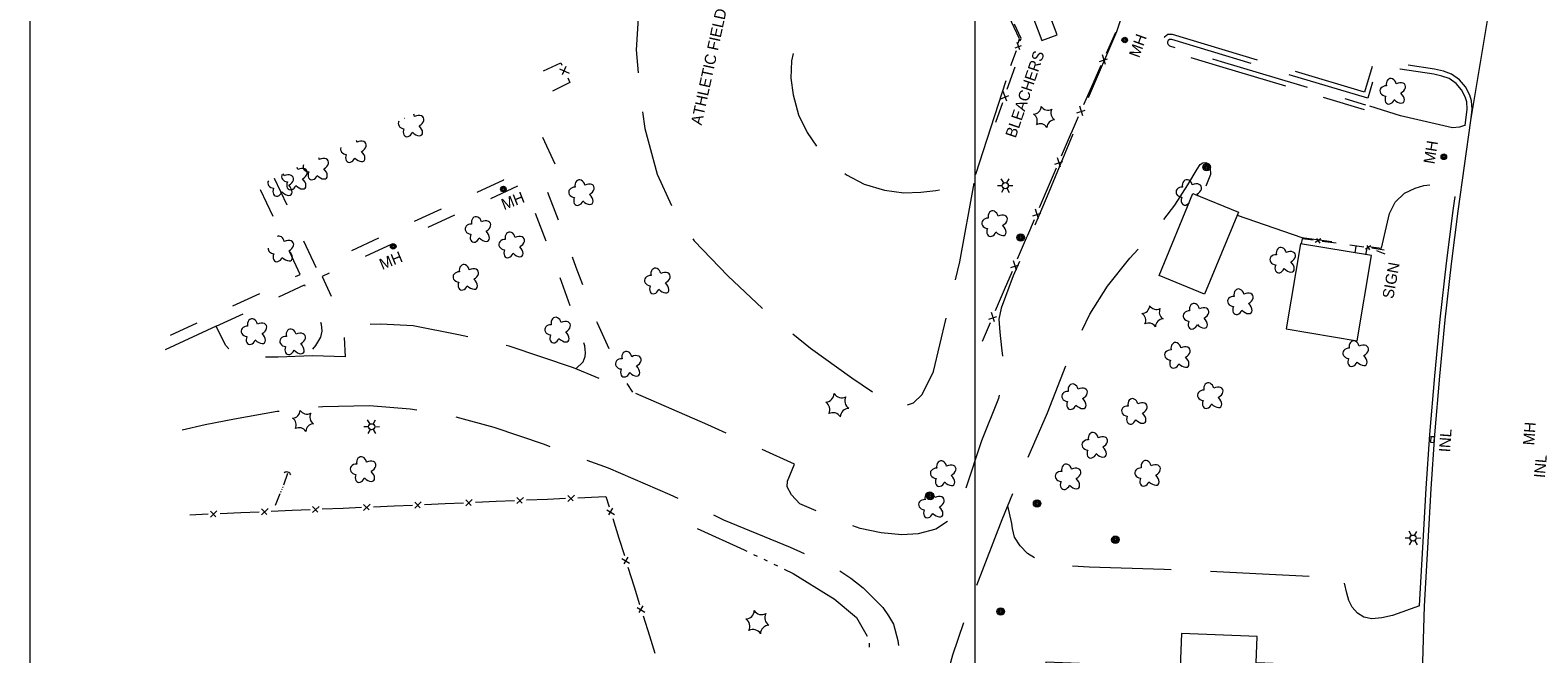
# Model space of a CAD drawing. Header units: feet. Extents: x 187981 to 190000, y 254469 to 257019.
# Tile 2 of 12: x 188500 to 189298, y 255035 to 255365. Entities that reach past the tile are written whole.
import ezdxf
from ezdxf.enums import TextEntityAlignment as Align

# ---------------------------------------------------------------- set-up
doc = ezdxf.new("R2010")
doc.units = ezdxf.units.FT
doc.header["$MEASUREMENT"] = 0
for name, pattern in [('DGN Style 3', [73.093715, 52.209797, -20.883919]), ('DGN Style 5', [36.546858, 15.662939, -20.883919]), ('DGN Style 6', [99.303033, 0.05221, -20.883919, 36.546858, -20.883919, 0.05221, -20.883919])]:
    doc.linetypes.add(name, pattern=pattern)
for name, color, linetype, lineweight in [('E_BMGRD', 73, 'Egr', 0), ('E_DRN_Grate', 151, 'Continuous', 0), ('E_DWY', 73, 'DGN Style 3', 0), ('E_LAND_Vegetation', 21, 'Continuous', 0), ('E_MAP_GridLines', 251, 'Continuous', 0), ('E_MISCPROP', 40, 'Continuous', 0), ('E_MISCPROP_HvyLine', 54, 'Continuous', 13), ('E_MISCPROP_Railing', 40, 'Continuous', 0), ('E_PATH_Sidewalk', 73, 'DGN Style 5', 0), ('E_RDWY', 40, 'Continuous', 13), ('E_WTR', 251, 'DGN Style 6', 0)]:
    doc.layers.add(name, color=color, linetype=linetype, lineweight=lineweight)
doc.styles.add('Style-IGR_FONT_0', font='IGR_FONT_0.shx')
doc.linetypes.add('Egr', pattern='A,0.1,[13,dgnlstyle-ewdotudls.shx,S=0.0004,R=0,X=0,Y=0],0.1', length=0.2)

# ---------------------------------------------------------------- blocks, each defined once
blk = doc.blocks.new('ATHFLD')
at = {"layer": 'E_BMGRD', "color": 51, "linetype": 'Continuous', "lineweight": 0, "style": 'Style-IGR_FONT_0'}
blk.add_text('ATHLETIC FIELD', height=1.8, rotation=0.0002, dxfattribs=at).set_placement((0.09, 0.87), align=Align.TOP_CENTER)
blk = doc.blocks.new('INL_1')
at = {"layer": 'E_MISCPROP_Railing', "color": 40, "linetype": 'Continuous', "lineweight": 0, "style": 'Style-IGR_FONT_0'}
blk.add_text('INL', height=1.8, rotation=359.9999, dxfattribs=at).set_placement((-1.75, -0.89))
blk = doc.blocks.new('INLT')
at = {"layer": 'E_MISCPROP_Railing', "color": 40, "linetype": 'Continuous', "lineweight": 0, "flags": 128}
blk.add_lwpolyline([(0.9, -0.6), (0.9, 0), (0, 0), (0, -0.6), (0.9, -0.6)], dxfattribs=at)
blk = doc.blocks.new('INL_11')
at = {"layer": 'E_MISCPROP_Railing', "color": 40, "linetype": 'Continuous', "lineweight": 0, "style": 'Style-IGR_FONT_0'}
blk.add_text('INL', height=1.8, rotation=359.9999, dxfattribs=at).set_placement((-1.75, -0.89))
blk = doc.blocks.new('MHT_6')
at = {"layer": 'E_DRN_Grate', "color": 20, "linetype": 'Continuous', "lineweight": 0, "style": 'Style-IGR_FONT_0'}
blk.add_text('MH', height=1.8, rotation=0, dxfattribs=at).set_placement((-1.68, -0.92))
blk = doc.blocks.new('MHO_9')
at = {"layer": 'E_DRN_Grate', "color": 20, "linetype": 'Continuous', "lineweight": 0}
for centre, radius in [((0.01, 0.01), 0.45), ((0.01, 0.01), 0.365), ((0, 0.01), 0.29), ((0, 0), 0.182)]:
    blk.add_circle(centre, radius, dxfattribs=at)
blk = doc.blocks.new('MHT_10')
at = {"layer": 'E_DRN_Grate', "color": 20, "linetype": 'Continuous', "lineweight": 0, "style": 'Style-IGR_FONT_0'}
blk.add_text('MH', height=1.8, rotation=359.9999, dxfattribs=at).set_placement((-1.68, -0.92))
blk = doc.blocks.new('MHO_12')
at = {"layer": 'E_DRN_Grate', "color": 20, "linetype": 'Continuous', "lineweight": 0}
for centre, radius in [((0.01, 0.01), 0.45), ((0.01, 0.01), 0.365), ((0, 0.01), 0.29), ((0, 0), 0.182)]:
    blk.add_circle(centre, radius, dxfattribs=at)
blk = doc.blocks.new('MHT_13')
at = {"layer": 'E_DRN_Grate', "color": 20, "linetype": 'Continuous', "lineweight": 0, "style": 'Style-IGR_FONT_0'}
blk.add_text('MH', height=1.8, rotation=0.0001, dxfattribs=at).set_placement((-1.68, -0.92))
blk = doc.blocks.new('MHO_14')
at = {"layer": 'E_DRN_Grate', "color": 20, "linetype": 'Continuous', "lineweight": 0}
for centre, radius in [((0.01, 0.01), 0.45), ((0.01, 0.01), 0.365), ((0, 0.01), 0.29), ((0, 0), 0.182)]:
    blk.add_circle(centre, radius, dxfattribs=at)
blk = doc.blocks.new('MHT_15')
at = {"layer": 'E_DRN_Grate', "color": 20, "linetype": 'Continuous', "lineweight": 0, "style": 'Style-IGR_FONT_0'}
blk.add_text('MH', height=1.8, rotation=359.9999, dxfattribs=at).set_placement((-1.68, -0.92))
blk = doc.blocks.new('MHO_15')
at = {"layer": 'E_DRN_Grate', "color": 20, "linetype": 'Continuous', "lineweight": 0}
for centre, radius in [((0, 0.01), 0.45), ((0.01, 0.01), 0.365), ((0, 0.01), 0.29), ((0, 0), 0.182)]:
    blk.add_circle(centre, radius, dxfattribs=at)
blk = doc.blocks.new('MHT_16')
at = {"layer": 'E_DRN_Grate', "color": 20, "linetype": 'Continuous', "lineweight": 0, "style": 'Style-IGR_FONT_0'}
blk.add_text('MH', height=1.8, rotation=359.9999, dxfattribs=at).set_placement((-1.68, -0.92))
blk = doc.blocks.new('CULVRT_8')
at = {"layer": 'E_MISCPROP_Railing', "color": 40, "linetype": 'Continuous', "lineweight": 0}
blk.add_arc((3, 2.3), 3.75, 216.8799, 323.1194, dxfattribs=at)
blk = doc.blocks.new('LTP_1')
at = {"layer": 'E_MISCPROP', "color": 20, "linetype": 'Continuous', "lineweight": 0}
for p, q in [((-0.49, 0.02), (-1.27, 0.04)), ((-0.24, 0.43), (-0.6, 1.12)), ((0.27, 0.43), (0.68, 1.1)), ((-0.26, -0.43), (-0.67, -1.08)), ((0.23, -0.44), (0.6, -1.09)), ((0.49, -0.01), (1.25, -0.03))]:
    blk.add_line(p, q, dxfattribs=at)
blk.add_circle((0, 0), 0.492, dxfattribs=at)
blk = doc.blocks.new('POLE_1')
at = {"layer": 'E_MISCPROP', "color": 20, "linetype": 'Continuous', "lineweight": 0}
for centre, radius in [((0, 0.01), 0.605), ((0, 0.01), 0.456), ((0, 0), 0.303), ((0, 0), 0.151)]:
    blk.add_circle(centre, radius, dxfattribs=at)
blk = doc.blocks.new('POLE')
at = {"layer": 'E_MISCPROP', "color": 20, "linetype": 'Continuous', "lineweight": 0}
for centre, radius in [((0, 0.01), 0.605), ((0, 0.01), 0.456), ((0, 0), 0.303), ((0, 0), 0.151)]:
    blk.add_circle(centre, radius, dxfattribs=at)
blk = doc.blocks.new('SIGN_4')
at = {"layer": 'E_MISCPROP', "color": 20, "linetype": 'Continuous', "lineweight": 0, "style": 'Style-IGR_FONT_0'}
blk.add_text('SIGN', height=1.8, rotation=359.9997, dxfattribs=at).set_placement((-2.6, 0.06), align=Align.MIDDLE_LEFT)
blk = doc.blocks.new('PINE')
at = {"layer": 'E_LAND_Vegetation', "color": 93, "linetype": 'Continuous', "lineweight": 0}
for centre, start, end in [((-1.81, 1.72), 275.2113, 0.9762), ((-2.32, -0.69), 335.2113, 60.9762), ((0.53, 2.49), 215.2113, 300.9762), ((2.37, 0.84), 155.2113, 240.9762), ((-0.49, -2.34), 35.2113, 120.9762), ((1.86, -1.57), 95.2113, 180.9762)]:
    blk.add_arc(centre, 1.29, start, end, dxfattribs=at)
blk = doc.blocks.new('TREE')
at = {"layer": 'E_LAND_Vegetation', "color": 93, "linetype": 'Continuous', "lineweight": 0}
for centre, major_axis, ratio in [((-1.09, -0.01), (0.987, -0.025), 0.832022), ((-0.29, 1.02), (0.272, -0.996), 0.782863), ((0.9, 0.51), (-1.05, -0.59), 0.691916), ((-0.41, -1.09), (0.361, 0.971), 0.716896), ((0.8, -0.78), (-1, 0.92), 0.560249)]:
    blk.add_ellipse(centre, major_axis=major_axis, ratio=ratio, start_param=1.570796, end_param=4.712389, dxfattribs=at)
blk = doc.blocks.new('PINE_1')
at = {"layer": 'E_LAND_Vegetation', "color": 93, "linetype": 'Continuous', "lineweight": 0}
for centre, start, end in [((-1.81, 1.72), 275.2113, 0.9762), ((-2.32, -0.69), 335.2113, 60.9762), ((0.53, 2.49), 215.2113, 300.9762), ((2.37, 0.84), 155.2113, 240.9762), ((-0.49, -2.34), 35.2113, 120.9762), ((1.86, -1.57), 95.2113, 180.9762)]:
    blk.add_arc(centre, 1.29, start, end, dxfattribs=at)
blk = doc.blocks.new('BLEACH')
at = {"layer": 'E_BMGRD', "color": 51, "linetype": 'Continuous', "lineweight": 0, "style": 'Style-IGR_FONT_0'}
blk.add_text('BLEACHERS', height=1.8, rotation=359.9998, dxfattribs=at).set_placement((7.75, -0.8), align=Align.CENTER)

msp = doc.modelspace()

# ---------------------------------------------------------------- linework, layer by layer
at = {"layer": 'E_DWY', "color": 51, "linetype": 'DGN Style 3', "lineweight": 0, "flags": 128}
for points in [[(188950.12, 255403.93), (188884.76, 255426.83), (188876.11, 255427.25), (188860.78, 255425.66), (188847.38, 255423.59), (188838.59, 255419.14), (188832.01, 255413.63), (188827.76, 255405.88), (188824.78, 255397.65), (188822.3, 255379.79), (188820.69, 255354.54), (188822.54, 255333.63), (188825.15, 255312.83), (188831.71, 255288.77), (188839.6, 255271.61), (188851.26, 255253.44), (188869.07, 255234.84), (188891.03, 255214.33), (188912.94, 255196.57), (188934.72, 255181.01), (188947.96, 255171.82), (188955.72, 255166.5), (188961.87, 255165.94), (188967.32, 255167.66), (188971.93, 255172.08), (188977.87, 255184.23), (188991.95, 255242.29), (189000.51, 255289.44)], [(188950.12, 255403.93), (188941.38, 255400.52), (188931.36, 255395.67), (188922.33, 255388.52), (188915.9, 255380.89), (188909.98, 255370.99), (188905.21, 255360.27), (188902.87, 255348.64), (188902.43, 255339.53), (188903.7, 255330.65), (188906.58, 255320.19), (188911.13, 255310.78), (188916.49, 255302.88), (188923.66, 255295.08), (188931.94, 255288.39), (188941.32, 255283.49), (188952.1, 255280.25), (188962.18, 255278.87), (188971.16, 255279.16), (188979.22, 255280), (188985.15, 255281.49), (188991.36, 255283.63), (188996.99, 255286.23), (189000.29, 255288.76), (189023.46, 255360.3), (189016.62, 255374.98)], [(189079.3, 255377.57), (189074.71, 255364.12), (189054.37, 255316.71), (189038.12, 255277.02), (189020.14, 255234.97), (189013.7, 255217.84), (189012.55, 255211.99), (189012.98, 255205.1), (189013.99, 255196.77), (189015.05, 255187.61), (189014.4, 255181.38), (189012.27, 255169.93), (189003.42, 255147.56), (188991.43, 255111.89), (188988.55, 255106.89), (188979.23, 255100.9), (188969.8, 255098.39), (188961.24, 255097.87), (188950.19, 255098.92), (188939.21, 255101.12), (188921.57, 255107.92), (188907.3, 255114.19), (188902.79, 255119), (188900.6, 255123.2), (188900.66, 255126.14), (188904.34, 255135.27), (188858.62, 255156.1), (188819.31, 255173.15), (188787.39, 255186.28), (188753.37, 255197.66), (188726.55, 255203.76), (188702.62, 255208.37), (188685.45, 255209.29), (188665.82, 255209.07), (188666.58, 255192.1), (188649.33, 255192.58), (188631.14, 255191.91), (188614.44, 255191.96), (188609.77, 255192.75), (188606.44, 255194.7), (188603.37, 255198.18), (188598.43, 255208.21), (188571.5, 255195.8)], [(189262.21, 255316.98), (189262.96, 255323.15), (189262.64, 255327.46), (189261.76, 255330.61), (189259.41, 255334.94), (189256.17, 255338.62), (189252.08, 255341.64), (189247.69, 255343.19), (189243.09, 255344.27), (189225.33, 255346.94), (189213.35, 255349.06), (189210.94, 255347.57), (189210.09, 255345.66), (189205.93, 255332.22), (189155.67, 255347.18), (189104.47, 255362.64), (189101.98, 255362.65), (189100.12, 255361.24), (189099.12, 255359.46), (189099.12, 255357.54), (189099.85, 255355.69), (189101.47, 255354.35), (189129.34, 255345.9), (189169.66, 255333.77), (189205.81, 255322.94)], [(189259.61, 255317.29), (189260.32, 255323.22), (189260.04, 255327), (189259.31, 255329.62), (189257.25, 255333.43), (189254.39, 255336.68), (189250.83, 255339.3), (189246.95, 255340.67), (189242.59, 255341.69), (189224.91, 255344.35), (189213.88, 255346.3), (189213, 255345.76), (189212.55, 255344.74), (189207.67, 255328.96), (189154.92, 255344.66), (189104.08, 255360.01), (189102.86, 255360.02), (189102.14, 255359.48), (189101.74, 255358.77), (189101.74, 255358.04), (189102.04, 255357.28), (189102.74, 255356.71), (189130.1, 255348.41), (189170.41, 255336.29), (189206.56, 255325.45)], [(189259.33, 255314.58), (189256.2, 255313.57), (189252.54, 255313.27), (189225, 255319.57), (189206.53, 255325.36)], [(188961.87, 254930.36), (188967.47, 254954.32), (188977.28, 254994.8), (188988.23, 255034.36), (189000.01, 255069), (189014.35, 255106), (189025.75, 255133.74), (189038.17, 255162.4), (189049.81, 255191.88), (189060.69, 255214.59), (189069.96, 255229.47), (189081.81, 255244.25), (189095.75, 255259.55), (189105.58, 255272.38), (189112.47, 255283), (189117.45, 255291.38), (189119.08, 255293.81), (189120.51, 255294.74), (189122.02, 255294.96), (189123.55, 255294.25), (189124.33, 255292.11), (189124.45, 255288.58), (189119.66, 255276.62)], [(189138.62, 255267.01), (189172.84, 255255.14), (189214.92, 255249.52), (189219.21, 255267.86), (189222.11, 255273.96), (189227.09, 255278.6), (189232.76, 255281.39), (189237.44, 255282.8), (189241.53, 255283.18), (189244.99, 255282.67), (189247.19, 255281.78), (189250.14, 255280.02), (189253.91, 255276.69)], [(188580.49, 255153.42), (188592.55, 255156.18), (188608.15, 255159.3), (188630.66, 255163.2), (188654.8, 255165.73), (188679.5, 255166.31), (188701.05, 255164.51), (188722.81, 255160.99), (188745.37, 255154.87), (188771.89, 255145.75), (188805.74, 255133.27), (188838.5, 255119.18), (188866.9, 255105.8), (188902.1, 255091.25), (188919.22, 255083.85), (188926.87, 255079.72), (188934.23, 255074.95), (188940.8, 255069.69), (188951.08, 255059.43), (188954.2, 255054.86), (188956.86, 255050.59), (188959.15, 255041.85), (188960.31, 255033), (188959.24, 255025.41), (188957.35, 255017.35), (188952.31, 254999.32), (188946.7, 254977.47), (188941.92, 254955.59), (188937.68, 254935.95)], [(189235.08, 255060.17), (189220.81, 255055.09), (189215.09, 255053.84), (189209.81, 255053.29), (189205.59, 255054.29), (189202.26, 255056.41), (189199.44, 255059.5), (189197.66, 255063.12), (189196.56, 255067), (189194.86, 255074.85), (189148.53, 255077.26), (189100.05, 255079.42), (189060.23, 255080.67), (189040.99, 255081.94), (189033.93, 255083.91), (189027.72, 255087.97), (189023.81, 255092.07), (189020.77, 255096.64), (189019.7, 255101.26), (189019.39, 255103.77), (189017.31, 255113.2)]]:
    msp.add_lwpolyline(points, dxfattribs=at)
msp.add_lwpolyline([(189025.65, 255384.76), (189035.29, 255359.46), (189043.43, 255362.56), (189033.79, 255387.86)], close=True, dxfattribs=at)
at = {"layer": 'E_LAND_Vegetation', "color": 93, "linetype": 'Continuous', "lineweight": 0}
for centre, major_axis, ratio, start_param, end_param in [((188697.98, 255315.48), (3.23, -0.24), 0.832022, 2.708822, 4.712389), ((188697.98, 255315.48), (3.23, -0.24), 0.832022, 1.570796, 1.604523), ((188700.78, 255318.74), (0.73, -3.31), 0.782863, 4.696841, 4.712389), ((188700.78, 255318.74), (0.73, -3.31), 0.782863, 1.570796, 1.922997), ((188704.58, 255316.84), (-3.55, -1.74), 0.691916, 1.570796, 4.712389), ((188700.02, 255311.83), (1.34, 3.12), 0.716896, 1.570796, 4.712389), ((188704.03, 255312.64), (-3.13, 3.17), 0.560249, 1.570796, 4.712389), ((188667.48, 255301.88), (3.23, -0.24), 0.832022, 2.894038, 4.712389), ((188673.53, 255299.03), (-3.13, 3.17), 0.560249, 1.570796, 4.712389), ((188670.28, 255305.13), (0.73, -3.31), 0.782863, 1.570796, 1.827611), ((188674.08, 255303.24), (-3.55, -1.74), 0.691916, 1.570796, 4.712389), ((188639.09, 255290.63), (0.73, -3.31), 0.782863, 1.570796, 1.8912), ((188642.89, 255288.74), (-3.55, -1.74), 0.691916, 1.570796, 4.712389), ((188647.58, 255292.66), (3.23, -0.24), 0.832022, 2.840516, 4.712389), ((188653.63, 255289.82), (-3.13, 3.17), 0.560249, 1.570796, 4.712389), ((188650.38, 255295.92), (0.73, -3.31), 0.782863, 1.570796, 1.857208), ((188654.18, 255294.03), (-3.55, -1.74), 0.691916, 1.570796, 4.712389), ((188669.52, 255298.23), (1.34, 3.12), 0.716896, 1.570796, 4.712389), ((188628.98, 255283.96), (3.23, -0.24), 0.832022, 2.732605, 4.712389), ((188628.98, 255283.96), (3.23, -0.24), 0.832022, 1.570796, 1.580798), ((188631.77, 255287.21), (0.73, -3.31), 0.782863, 4.707649, 4.712389), ((188636.29, 255287.37), (3.23, -0.24), 0.832022, 2.774489, 4.712389), ((188631.77, 255287.21), (0.73, -3.31), 0.782863, 1.570796, 1.911303), ((188635.57, 255285.32), (-3.55, -1.74), 0.691916, 1.570796, 4.712389), ((188638.33, 255283.72), (1.34, 3.12), 0.716896, 1.570796, 4.712389), ((188642.34, 255284.53), (-3.13, 3.17), 0.560249, 1.570796, 4.712389), ((188649.62, 255289.01), (1.34, 3.12), 0.716896, 1.570796, 4.712389), ((189112.28, 255282.47), (0.73, -3.31), 0.782863, 1.570796, 4.712389), ((189116.07, 255280.58), (-3.55, -1.74), 0.691916, 1.570796, 4.712389), ((188631.02, 255280.31), (1.34, 3.12), 0.716896, 1.570796, 4.712389), ((188635.02, 255281.11), (-3.13, 3.17), 0.560249, 1.570796, 4.712389), ((189109.48, 255279.21), (3.23, -0.24), 0.832022, 1.570796, 4.712389), ((189111.52, 255275.56), (1.34, 3.12), 0.716896, 1.570796, 4.376735), ((189115.52, 255276.37), (-3.13, 3.17), 0.560249, 4.468675, 4.712389), ((188631.88, 255252.55), (0.73, -3.31), 0.782863, 1.570796, 3.357583), ((188635.68, 255250.66), (-3.55, -1.74), 0.691916, 1.570796, 4.712389), ((188629.09, 255249.3), (3.23, -0.24), 0.832022, 3.139837, 4.712389), ((188631.12, 255245.65), (1.34, 3.12), 0.716896, 1.570796, 4.712389), ((188635.13, 255246.45), (-3.13, 3.17), 0.560249, 1.570796, 4.712389)]:
    msp.add_ellipse(centre, major_axis=major_axis, ratio=ratio, start_param=start_param, end_param=end_param, dxfattribs=at)
at = {"layer": 'E_MAP_GridLines', "color": 161, "linetype": 'Continuous', "lineweight": 0}
for p, q in [((188500, 254500), (188500, 257000)), ((189000, 254500), (189000, 257000))]:
    msp.add_line(p, q, dxfattribs=at)
at = {"layer": 'E_MISCPROP', "color": 20, "linetype": 'Continuous', "lineweight": 0}
msp.add_line((189212.37, 255248.27), (189216.72, 255246.61), dxfattribs=at)
at = {"layer": 'E_MISCPROP_HvyLine', "color": 241, "linetype": 'Continuous', "lineweight": 13, "flags": 128}
for points in [[(189139.25, 255268.55), (189121.4, 255225.23), (189097.33, 255235.15), (189115.19, 255278.47)], [(189172.14, 255251.89), (189164.59, 255206.84), (189202.04, 255200.56), (189209.6, 255245.61)], [(189159.49, 254961.05), (189162.18, 255029.56), (189148.69, 255030.09), (189149.24, 255044.09), (189109.11, 255045.66), (189108.41, 255027.65), (189037.4, 255030.44), (189035.08, 254971.17), (189055.62, 254970.37), (189055.41, 254965.14)]]:
    msp.add_lwpolyline(points, close=True, dxfattribs=at)
at = {"layer": 'E_MISCPROP_Railing', "color": 40, "linetype": 'Continuous', "lineweight": 0}
for p, q in [((189021.07, 255355.62), (189024.45, 255356.88)), ((189023.6, 255354.5), (189022.15, 255358.44)), ((189065.78, 255348.38), (189070.07, 255349.75)), ((189068.86, 255346.83), (189067.3, 255351.84)), ((188780.03, 255344.42), (188785.14, 255342.12)), ((188783.46, 255345.78), (188781.51, 255341.39)), ((189016.82, 255327.31), (189014.8, 255332.41)), ((189013.49, 255328.68), (189017.85, 255330.45)), ((189056.91, 255319.66), (189055.35, 255324.67)), ((189053.83, 255321.22), (189058.12, 255322.58)), ((189042.07, 255293.95), (189046.34, 255295.36)), ((189045.17, 255292.43), (189043.55, 255297.42)), ((189030.42, 255266.65), (189034.69, 255268.07)), ((189033.51, 255265.13), (189031.9, 255270.13)), ((189182.95, 255254.5), (189179.91, 255252.5)), ((189182.5, 255252.14), (189180.77, 255254.74)), ((189209.29, 255250.76), (189206.55, 255248.97)), ((189208.88, 255248.65), (189207.33, 255250.99)), ((189018.77, 255239.36), (189023.04, 255240.77)), ((189021.87, 255237.84), (189020.25, 255242.83)), ((189007.13, 255212.05), (189011.41, 255213.47)), ((189010.23, 255210.54), (189008.61, 255215.53)), ((188730.46, 255113.16), (188733.93, 255116.46)), ((188730.49, 255116.31), (188733.34, 255113.35)), ((188757.48, 255114.35), (188760.95, 255117.65)), ((188757.51, 255117.5), (188760.36, 255114.54)), ((188784.51, 255115.54), (188787.98, 255118.84)), ((188784.53, 255118.69), (188787.38, 255115.73)), ((188595.35, 255107.21), (188598.82, 255110.51)), ((188595.37, 255110.36), (188598.22, 255107.4)), ((188622.37, 255108.4), (188625.84, 255111.7)), ((188622.4, 255111.55), (188625.25, 255108.59)), ((188649.39, 255109.59), (188652.86, 255112.89)), ((188649.42, 255112.74), (188652.27, 255109.78)), ((188676.42, 255110.78), (188679.88, 255114.08)), ((188676.44, 255113.93), (188679.29, 255110.97)), ((188703.44, 255111.97), (188706.91, 255115.27)), ((188703.46, 255115.12), (188706.31, 255112.16)), ((188805.05, 255111.08), (188809.12, 255108.57)), ((188808.1, 255111.86), (188805.97, 255108.35)), ((188813.11, 255085.26), (188817.18, 255082.75)), ((188816.15, 255086.03), (188814.02, 255082.53)), ((188824.22, 255060.22), (188822.09, 255056.7)), ((188821.16, 255059.44), (188825.24, 255056.93))]:
    msp.add_line(p, q, dxfattribs=at)
at = {"layer": 'E_MISCPROP_Railing', "color": 40, "linetype": 'Continuous', "lineweight": 0, "flags": 128}
for points in [[(189023.87, 255359.35), (189024.32, 255360.52), (189020.75, 255368.12)], [(189069.5, 255352.86), (189074.35, 255363.89)], [(188771.66, 255343.42), (188780.72, 255347.65), (188781.28, 255346.45)], [(189018.83, 255346.18), (189021.86, 255354.1)], [(188784.41, 255339.64), (188785.53, 255337.2), (188776.4, 255332.68)], [(189017, 255333.65), (189021.17, 255345.54)], [(189062.4, 255336.73), (189066.67, 255346.44)], [(189057.54, 255325.69), (189062.4, 255336.73)], [(189010.9, 255316.28), (189014.57, 255326.73)], [(189050.47, 255309.55), (189051.48, 255311.91), (189054.72, 255319.28)], [(189045.74, 255298.47), (189050.47, 255309.55)], [(189038.82, 255282.26), (189042.98, 255292.02)], [(189034.08, 255271.17), (189038.82, 255282.26)], [(189027.17, 255254.97), (189027.8, 255256.47), (189031.33, 255264.72)], [(189022.43, 255243.88), (189027.17, 255254.97)], [(189178.81, 255253.76), (189173.03, 255254.55), (189172.52, 255252.07)], [(189190.92, 255252.12), (189183.63, 255253.11)], [(189205.57, 255250.12), (189198.13, 255251.17)], [(189216.43, 255248.58), (189209.89, 255249.51)], [(189015.52, 255227.67), (189019.68, 255237.43)], [(189010.8, 255216.58), (189015.52, 255227.67)], [(189003.89, 255200.37), (189008.05, 255210.13)], [(188746.63, 255115.56), (188756.29, 255115.99)], [(188762.67, 255116.27), (188773.65, 255116.75)], [(188773.65, 255116.75), (188783.31, 255117.18)], [(188789.7, 255117.46), (188800.67, 255117.94)], [(188800.67, 255117.94), (188804.62, 255118.11), (188806.32, 255112.66)], [(188584.49, 255108.42), (188594.15, 255108.85)], [(188600.53, 255109.13), (188611.52, 255109.61)], [(188611.52, 255109.61), (188621.17, 255110.03)], [(188627.56, 255110.32), (188638.54, 255110.8)], [(188638.54, 255110.8), (188648.2, 255111.23)], [(188654.58, 255111.51), (188665.56, 255111.99)], [(188665.56, 255111.99), (188675.22, 255112.42)], [(188681.6, 255112.7), (188692.58, 255113.18)], [(188692.58, 255113.18), (188702.24, 255113.61)], [(188708.62, 255113.89), (188719.61, 255114.37)], [(188719.61, 255114.37), (188729.26, 255114.79)], [(188735.65, 255115.08), (188746.63, 255115.56)], [(188808.23, 255106.55), (188811.5, 255096.06)], [(188811.5, 255096.06), (188814.38, 255086.84)], [(188816.29, 255080.73), (188819.56, 255070.24)], [(188819.56, 255070.24), (188822.44, 255061.01)], [(188824.34, 255054.91), (188827.62, 255044.42)], [(188827.62, 255044.42), (188830.5, 255035.19)]]:
    msp.add_lwpolyline(points, dxfattribs=at)
at = {"layer": 'E_PATH_Sidewalk', "color": 51, "linetype": 'DGN Style 5', "lineweight": 0, "flags": 128}
for points in [[(188771.09, 255308.34), (188778.59, 255292.08), (188770.42, 255288.08), (188788.77, 255239.58), (188799.97, 255210.1), (188812.29, 255183.11), (188818.71, 255173.39)], [(188629.14, 255286.64), (188651.11, 255239.5), (188750.56, 255285.67), (188745.77, 255296.54)], [(188788.69, 255185.74), (188792.5, 255189.35), (188793.56, 255192.19), (188793.8, 255194.24), (188793.69, 255196), (188793.47, 255197.78), (188788.58, 255211.4), (188777.05, 255242.82), (188761.19, 255283.9), (188654.43, 255234.61), (188663.65, 255214.28), (188667.36, 255209.09)], [(188574.19, 255203.45), (188642.87, 255235.7), (188620.72, 255282.79)], [(189201, 255247.04), (189201.56, 255250.69)], [(189206.74, 255246.08), (189207.43, 255249.55)], [(188598.43, 255208.21), (188645.13, 255230.09), (188652.28, 255214.46), (188653.92, 255209.4), (188654.29, 255205.63), (188653.6, 255202.52), (188650.99, 255198.08), (188648.5, 255194.85), (188646.18, 255192.47)]]:
    msp.add_lwpolyline(points, dxfattribs=at)
at = {"layer": 'E_RDWY', "color": 21, "linetype": 'Continuous', "lineweight": 13, "flags": 128}
for points in [[(189228.19, 254868.83), (189228.39, 254868.98), (189232.01, 254873.05), (189234.03, 254876.74), (189235.31, 254879.93), (189236.42, 254884.02), (189236.64, 254891.61), (189236.46, 254918.68), (189236.21, 254941.21), (189235.85, 254966.76), (189235.93, 254990.54), (189236.54, 255013.06), (189236.77, 255030.67), (189237.7, 255060.12), (189239.42, 255090.94), (189241.19, 255122.25), (189243.15, 255150.74), (189245.76, 255181.73), (189248.62, 255211.62), (189251.94, 255241.3), (189255.5, 255269.15), (189262.23, 255317.06), (189273.53, 255385.07)], [(189259.25, 255314.73), (189259.61, 255317.29)], [(189235.09, 255060.41), (189236.8, 255091.08), (189238.58, 255122.42), (189240.53, 255150.94), (189243.14, 255181.96), (189246.01, 255211.89), (189249.34, 255241.61), (189252.9, 255269.5), (189253.93, 255276.82)]]:
    msp.add_lwpolyline(points, dxfattribs=at)
at = {"layer": 'E_WTR', "color": 161, "linetype": 'Continuous', "lineweight": 0, "flags": 128}
for points in [[(188636.18, 255130.33), (188633.98, 255124.11)], [(188632.14, 255119.45), (188629.65, 255113.35)], [(188632.65, 255120.72), (188632.48, 255120.3)], [(188633.17, 255121.98), (188633, 255121.56)], [(188633.67, 255123.25), (188633.6, 255123.04), (188633.51, 255122.83)], [(188852.96, 255101.12), (188877.85, 255089.8), (188879.19, 255089.17)], [(188882.77, 255087.44), (188884.56, 255086.58)], [(188888.15, 255084.86), (188889.94, 255084)], [(188893.53, 255082.28), (188895.32, 255081.42)], [(188898.9, 255079.7), (188903.61, 255077.44), (188923.65, 255064.98)], [(188923.65, 255064.98), (188925.44, 255063.87), (188937.22, 255053.98), (188942.82, 255044.13)], [(188943.85, 255040.4), (188943.92, 255038.42)]]:
    msp.add_lwpolyline(points, dxfattribs=at)

# ---------------------------------------------------------------- block references
at = {"layer": 'E_BMGRD', "color": 51, "linetype": 'Continuous', "lineweight": 0}
for name, p, xscale, yscale, zscale, rotation in [('ATHFLD', (188858.88, 255345.35), 3.280827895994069, 3.280827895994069, 3.280827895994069, 77.72229053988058), ('BLEACH', (189018.42, 255306.91), 3.280820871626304, 3.280820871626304, 3.280820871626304, 71.26357586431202)]:
    msp.add_blockref(name, p, dxfattribs=dict(at, xscale=xscale, yscale=yscale, zscale=zscale, rotation=rotation))
at = {"layer": 'E_DRN_Grate', "color": 20, "linetype": 'Continuous', "lineweight": 0}
for name, p, xscale, yscale, zscale, rotation in [('MHO_9', (189079.15, 255359.7), 3.280836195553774, 3.280836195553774, 3.280836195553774, 70.07019717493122), ('MHT_10', (189085.76, 255356.18), 3.280836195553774, 3.280836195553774, 3.280836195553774, 70.07019717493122), ('MHT_13', (189240.86, 255299.73), 3.280834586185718, 3.280834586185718, 3.280834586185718, 80.87790145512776), ('MHO_12', (189247.99, 255297.9), 3.280834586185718, 3.280834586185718, 3.280834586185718, 80.87790145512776), ('MHO_15', (188750.38, 255280.8), 3.2808355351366, 3.2808355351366, 3.2808355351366, 21.52137263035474), ('MHT_16', (188754.75, 255274.47), 3.2808355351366, 3.2808355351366, 3.2808355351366, 21.52137263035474), ('MHO_14', (188692.07, 255250.49), 3.280839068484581, 3.280839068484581, 3.280839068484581, 22.4752678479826), ('MHT_15', (188690.23, 255242.85), 3.280839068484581, 3.280839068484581, 3.280839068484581, 22.4752678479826), ('MHT_6', (189293.1, 255150.78), 3.280831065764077, 3.280831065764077, 3.280831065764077, 85.60379573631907)]:
    msp.add_blockref(name, p, dxfattribs=dict(at, xscale=xscale, yscale=yscale, zscale=zscale, rotation=rotation))
at = {"layer": 'E_LAND_Vegetation', "color": 93, "linetype": 'Continuous', "lineweight": 0}
for name, p, xscale, yscale, zscale, rotation in [('TREE', (189220.96, 255332.62), 3.280831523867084, 3.280831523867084, 3.280831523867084, 357.1004362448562), ('PINE', (189036.37, 255318.78), 3.280831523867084, 3.280831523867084, 3.280831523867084, 357.1004362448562), ('TREE', (188791.72, 255278.98), 3.280831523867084, 3.280831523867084, 3.280831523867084, 357.1004362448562), ('TREE', (189010.27, 255262.56), 3.280831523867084, 3.280831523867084, 3.280831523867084, 357.1004362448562), ('TREE', (188736.93, 255259.49), 3.280831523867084, 3.280831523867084, 3.280831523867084, 357.1004362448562), ('TREE', (188754.77, 255251.29), 3.280831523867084, 3.280831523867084, 3.280831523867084, 357.1004362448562), ('TREE', (189162.74, 255243.24), 3.280831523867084, 3.280831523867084, 3.280831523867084, 357.1004362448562), ('TREE', (188730.53, 255234.14), 3.280831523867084, 3.280831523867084, 3.280831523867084, 357.1004362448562), ('TREE', (188831.86, 255232.21), 3.280831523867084, 3.280831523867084, 3.280831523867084, 357.1004362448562), ('TREE', (189140.37, 255221.22), 3.280831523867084, 3.280831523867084, 3.280831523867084, 357.1004362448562), ('TREE', (189116.82, 255213.52), 3.280831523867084, 3.280831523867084, 3.280831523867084, 357.1004362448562), ('TREE', (188618.42, 255205.39), 3.280831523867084, 3.280831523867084, 3.280831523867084, 357.1004362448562), ('TREE', (188779.08, 255206.22), 3.280831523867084, 3.280831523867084, 3.280831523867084, 357.1004362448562), ('PINE', (189093.73, 255213.31), 3.280831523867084, 3.280831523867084, 3.280831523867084, 357.1004362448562), ('TREE', (188638.92, 255200), 3.280831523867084, 3.280831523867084, 3.280831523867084, 357.1004362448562), ('TREE', (189107.03, 255192.84), 3.280831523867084, 3.280831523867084, 3.280831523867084, 357.1004362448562), ('TREE', (189201.3, 255193.74), 3.280831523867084, 3.280831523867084, 3.280831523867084, 357.1004362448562), ('TREE', (188816.51, 255188.14), 3.280831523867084, 3.280831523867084, 3.280831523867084, 357.1004362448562), ('PINE_1', (188927.2, 255166.21), 3.608915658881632, 3.608915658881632, 3.608915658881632, 56.80897260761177), ('TREE', (189052.6, 255170.94), 3.280831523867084, 3.280831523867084, 3.280831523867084, 357.1004362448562), ('TREE', (189124.38, 255171.52), 3.280831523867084, 3.280831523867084, 3.280831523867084, 357.1004362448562), ('PINE', (188644.27, 255157.89), 3.280831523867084, 3.280831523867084, 3.280831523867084, 357.1004362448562), ('TREE', (189084.25, 255163.17), 3.280831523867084, 3.280831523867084, 3.280831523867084, 357.1004362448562), ('TREE', (189063.3, 255145.25), 3.280831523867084, 3.280831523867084, 3.280831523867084, 357.1004362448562), ('TREE', (188676.16, 255132.37), 3.280831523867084, 3.280831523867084, 3.280831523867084, 357.1004362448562), ('TREE', (188983.08, 255130.23), 3.280831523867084, 3.280831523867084, 3.280831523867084, 357.1004362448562), ('TREE', (189049.17, 255128.55), 3.280831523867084, 3.280831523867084, 3.280831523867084, 357.1004362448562), ('TREE', (189091.24, 255130.39), 3.280831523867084, 3.280831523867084, 3.280831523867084, 357.1004362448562), ('TREE', (188976.84, 255113.61), 3.280831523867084, 3.280831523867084, 3.280831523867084, 357.1004362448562), ('PINE_1', (188884.93, 255051.41), 3.608915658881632, 3.608915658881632, 3.608915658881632, 56.80897260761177)]:
    msp.add_blockref(name, p, dxfattribs=dict(at, xscale=xscale, yscale=yscale, zscale=zscale, rotation=rotation))
at = {"layer": 'E_MISCPROP', "color": 20, "linetype": 'Continuous', "lineweight": 0}
for name, p, xscale, yscale, zscale, rotation in [('POLE_1', (189122.48, 255292.4), 3.280833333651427, 3.280833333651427, 3.280833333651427, 62.14048693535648), ('LTP_1', (189015.91, 255282.65), 3.280833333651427, 3.280833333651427, 3.280833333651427, 62.14048693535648), ('POLE_1', (189024.11, 255255.21), 3.280833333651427, 3.280833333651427, 3.280833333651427, 62.14048693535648), ('SIGN_4', (189219.99, 255231.34), 3.280827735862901, 3.280827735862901, 3.280827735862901, 79.66894640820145), ('LTP_1', (188680.68, 255155.04), 3.280833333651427, 3.280833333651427, 3.280833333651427, 62.14048693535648), ('POLE_1', (188976.19, 255118.33), 3.280833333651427, 3.280833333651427, 3.280833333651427, 62.14048693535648), ('POLE', (189032.76, 255114.39), 3.280828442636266, 3.280828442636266, 3.280828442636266, 7.060944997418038), ('LTP_1', (189231.68, 255096.08), 3.280833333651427, 3.280833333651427, 3.280833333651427, 62.14048693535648), ('POLE_1', (189074.2, 255095.2), 3.280833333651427, 3.280833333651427, 3.280833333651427, 62.14048693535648), ('POLE_1', (189013.54, 255057.23), 3.280833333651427, 3.280833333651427, 3.280833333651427, 62.14048693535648)]:
    msp.add_blockref(name, p, dxfattribs=dict(at, xscale=xscale, yscale=yscale, zscale=zscale, rotation=rotation))
at = {"layer": 'E_MISCPROP_Railing', "color": 40, "linetype": 'Continuous', "lineweight": 0}
for name, p, xscale, yscale, zscale, rotation in [('INLT', (189243.08, 255149.63), 3.280829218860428, 3.280829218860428, 3.280829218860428, 266.0548641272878), ('INL_11', (189248.71, 255147.33), 3.280829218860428, 3.280829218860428, 3.280829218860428, 86.05486412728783), ('INL_1', (189299.02, 255133.73), 3.280828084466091, 3.280828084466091, 3.280828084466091, 85.169667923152), ('CULVRT_8', (188637.88, 255129.58), 0.613904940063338, 0.613904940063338, 0.613904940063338, 162.2101773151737)]:
    msp.add_blockref(name, p, dxfattribs=dict(at, xscale=xscale, yscale=yscale, zscale=zscale, rotation=rotation))

doc.saveas('drawing.dxf')
